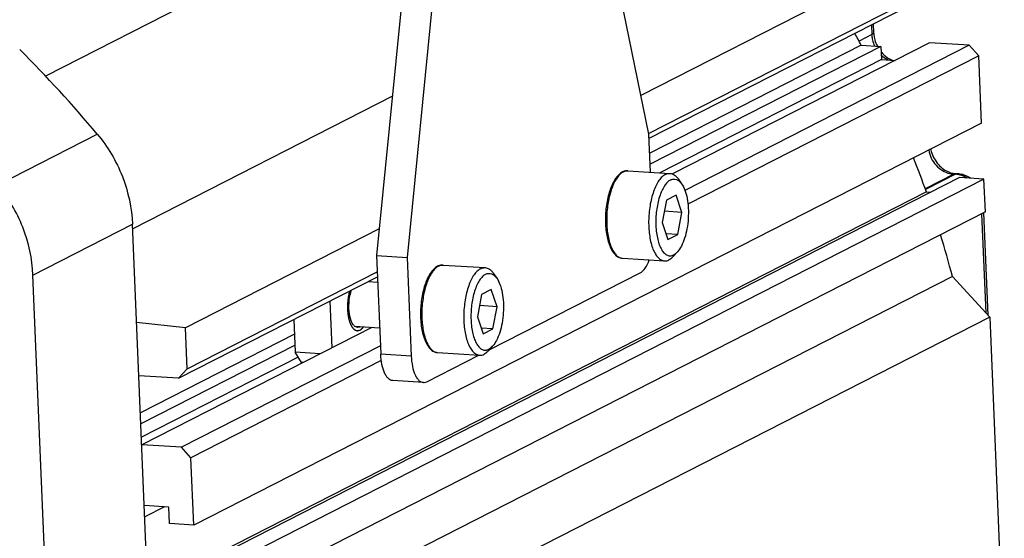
# Model space of a CAD drawing. Header units: millimetres. Extents: x 0 to 420, y 0 to 297.
# Tile 17 of 58: x 206 to 230, y 46 to 59. Entities that reach past the tile are written whole.
import ezdxf

# ---------------------------------------------------------------- set-up
doc = ezdxf.new("R2010")
doc.units = ezdxf.units.MM
doc.header["$LTSCALE"] = 23.1
doc.layers.add('COMPONENTS', color=7, linetype='CONTINUOUS')

msp = doc.modelspace()

# ---------------------------------------------------------------- linework, layer by layer
at = {"layer": 'COMPONENTS', "color": 7, "linetype": 'CONTINUOUS'}
for p, q in [((221.29982, 56.38335), (218.92903, 67.89048)), ((215.90301, 66.77886), (214.57196, 53.38339)), ((216.65789, 66.73195), (215.32684, 53.33648)), ((215.4728, 62.44934), (206.39222, 57.81725)), ((229.31736, 61.52748), (221.10326, 57.3374)), ((221.29291, 56.39691), (229.35976, 60.51189)), ((221.304, 56.28323), (229.14348, 60.28222)), ((226.79596, 59.08473), (226.80611, 58.84173)), ((226.84363, 59.10904), (226.85274, 58.89073)), ((228.23337, 58.63699), (221.88405, 55.39815)), ((226.80611, 58.84173), (226.49413, 58.68258)), ((229.21471, 58.57601), (228.23337, 58.63699)), ((226.54659, 58.57974), (221.31945, 55.91332)), ((227.03234, 58.54955), (221.33081, 55.64115)), ((229.21471, 58.57601), (222.19036, 54.99282)), ((226.54659, 58.57974), (227.03234, 58.54955)), ((227.03234, 58.54955), (227.04591, 58.22456)), ((229.21471, 58.57601), (229.45136, 58.31819)), ((227.04591, 58.22456), (221.56628, 55.42935)), ((229.45136, 58.31819), (222.2643, 54.65202)), ((227.04591, 58.22456), (227.3837, 58.20357)), ((229.5209, 56.65261), (229.45136, 58.31819)), ((214.96297, 57.31849), (208.54562, 54.04494)), ((229.5209, 56.65261), (210.05598, 46.72339)), ((205.21064, 55.12935), (207.67011, 56.38394)), ((221.33907, 55.44347), (221.29982, 56.38335)), ((220.78273, 55.47804), (221.81918, 55.41364)), ((228.97466, 55.30893), (209.50975, 45.3797)), ((229.57857, 55.2714), (210.11365, 45.34218)), ((222.02154, 55.27796), (222.10914, 55.15408)), ((228.83239, 55.39329), (228.12649, 55.0332)), ((228.87769, 55.39048), (228.13437, 55.0113)), ((228.83239, 55.39329), (228.87769, 55.39048)), ((228.88376, 55.40484), (228.92905, 55.40203)), ((229.57857, 55.2714), (228.97466, 55.30893)), ((229.61249, 54.45892), (229.57857, 55.2714)), ((228.15474, 54.95469), (208.91735, 45.14153)), ((221.73071, 54.75028), (221.62935, 54.20071)), ((221.97413, 54.87446), (221.73071, 54.75028)), ((222.1162, 54.44906), (221.97413, 54.87446)), ((228.15474, 54.95469), (228.2666, 54.94774)), ((229.61249, 54.45892), (210.14758, 44.5297)), ((222.1162, 54.44906), (221.68015, 54.47615)), ((222.01484, 53.89948), (222.1162, 54.44906)), ((229.52087, 54.41219), (229.62301, 51.96579)), ((229.56854, 54.4365), (229.67401, 51.91023)), ((206.08153, 52.90114), (208.54099, 54.15574)), ((209.91522, 21.24163), (208.54099, 54.15574)), ((214.6371, 54.03895), (209.85245, 51.59826)), ((221.62935, 54.20071), (221.77142, 53.77531)), ((222.01484, 53.89948), (221.72391, 53.91756)), ((221.77142, 53.77531), (222.01484, 53.89948)), ((214.57196, 53.38339), (215.32684, 53.33648)), ((214.57196, 53.38339), (214.67372, 50.94595)), ((215.32684, 53.33648), (215.4286, 50.89904)), ((220.64835, 53.31555), (221.6848, 53.25114)), ((221.9024, 53.36072), (222.00467, 53.47281)), ((216.21515, 53.14808), (217.2516, 53.08367)), ((207.45576, 19.98704), (206.08153, 52.90114)), ((228.79911, 52.86341), (209.3342, 42.93419)), ((209.67856, 50.35299), (214.5938, 52.86029)), ((209.89485, 50.58266), (214.58892, 52.97715)), ((217.35338, 51.05111), (221.08416, 52.95421)), ((217.45396, 52.948), (217.54157, 52.82411)), ((228.79911, 52.86341), (229.72104, 51.85899)), ((214.36086, 52.74147), (214.59938, 52.72665)), ((217.16313, 52.42032), (217.06177, 51.87075)), ((217.40655, 52.5445), (217.16313, 52.42032)), ((217.54862, 52.11909), (217.40655, 52.5445)), ((213.41424, 52.25859), (213.46252, 51.10225)), ((217.54862, 52.11909), (217.11257, 52.14619)), ((217.44726, 51.56952), (217.54862, 52.11909)), ((229.72104, 51.85899), (210.25613, 41.92977)), ((217.06177, 51.87075), (217.20384, 51.44535)), ((229.72104, 51.85899), (230.08062, 43.24672)), ((209.85245, 51.59826), (208.64227, 51.73007)), ((214.45487, 51.60846), (208.76846, 48.70777)), ((209.89485, 50.58266), (209.85245, 51.59826)), ((212.52958, 51.80732), (212.56345, 50.99605)), ((214.03549, 51.63452), (214.64656, 51.59655)), ((217.44726, 51.56952), (217.15633, 51.5876)), ((212.54502, 51.43741), (208.73562, 49.4942)), ((217.20384, 51.44535), (217.44726, 51.56952)), ((212.55639, 51.16524), (208.74698, 49.22203)), ((214.66503, 51.15409), (209.7498, 48.64679)), ((217.33482, 51.03076), (217.43709, 51.14284)), ((212.63733, 50.87461), (208.76055, 48.89704)), ((213.1793, 50.95778), (212.56345, 50.99605)), ((212.71756, 50.74275), (212.56345, 50.99605)), ((215.4286, 50.89904), (214.67372, 50.94595)), ((215.81388, 50.26579), (217.10069, 50.92221)), ((216.08077, 50.98559), (217.11723, 50.92118)), ((214.68782, 50.78719), (209.98644, 48.38897)), ((212.75339, 50.74052), (212.71756, 50.74275)), ((209.67856, 50.35299), (208.69722, 50.41397)), ((209.67856, 50.35299), (209.89485, 50.58266)), ((215.72827, 50.24654), (214.97339, 50.29345)), ((209.7498, 48.64679), (208.76846, 48.70777)), ((209.98644, 48.38897), (209.7498, 48.64679)), ((210.05598, 46.72339), (209.98644, 48.38897)), ((209.43512, 47.16716), (208.83121, 47.20468)), ((209.32977, 47.1737), (208.84288, 46.92534)), ((209.45208, 46.76092), (209.43512, 47.16716)), ((210.05598, 46.72339), (209.45208, 46.76092))]:
    msp.add_line(p, q, dxfattribs=at)
for centre, radius, start, end in [((203.56163, 46.21263), 26.10084, 28.282575, 29.021637), ((227.59439, 58.92201), 0.7423, 182.415058, 186.926504), ((227.51102, 58.87117), 0.70553, 182.391506, 183.582559), ((227.52619, 58.87239), 0.72074, 183.604625, 190.647971), ((227.5516, 58.87754), 0.74667, 190.676045, 202.135563), ((227.62995, 58.92619), 0.77811, 186.916632, 191.294451), ((227.64419, 58.92892), 0.7926, 191.286014, 195.639195), ((227.66949, 58.93672), 0.81907, 195.687864, 207.791534), ((183.58593, 36.20066), 31.42312, 39.964043, 45.131569), ((227.56006, 58.88078), 0.75573, 202.121187, 205.179257), ((227.64537, 58.91735), 0.78819, 219.54233, 221.307015), ((229.03953, 56.16802), 0.79271, 191.442, 195.638991), ((203.68517, 46.26361), 25.96719, 19.553986, 21.534268), ((220.78778, 55.17518), 0.30667, 113.894985, 117.042865), ((220.80303, 55.19555), 0.28915, 117.07124, 121.488861), ((228.86915, 55.97548), 0.58334, 256.590391, 266.387127), ((228.91545, 55.90919), 0.50534, 260.771991, 266.404577), ((228.87828, 55.31517), 0.08983, 86.506412, 97.962217), ((228.84057, 54.80559), 0.58606, 75.256891, 86.36854), ((228.88908, 54.76131), 0.64196, 80.683801, 86.430531), ((228.83272, 54.77465), 0.61798, 69.104405, 75.283005), ((228.88686, 54.74833), 0.65513, 69.522762, 80.676116), ((228.82655, 54.75803), 0.63571, 66.565992, 69.119389), ((228.81838, 54.73984), 0.65565, 59.978566, 66.543232), ((228.88247, 54.73864), 0.66575, 56.271489, 69.460076), ((228.80997, 54.72484), 0.67284, 58.280465, 59.997801), ((203.94439, 46.34822), 25.69445, 14.688529, 17.078831), ((216.2202, 52.84521), 0.30667, 113.894985, 117.042865), ((216.23546, 52.86558), 0.28915, 117.07124, 121.488861), ((214.08986, 51.75757), 0.15085, 297.039462, 299.432398)]:
    msp.add_arc(centre, radius, start, end, dxfattribs=at)
for points, knots in [([(226.85274, 58.89073), (226.85292, 58.88656), (226.8468, 58.86303), (226.82315, 58.85042), (226.80611, 58.84173)], [0, 0, 0, 0, 0.17902555, 1, 1, 1, 1]), ([(207.67011, 56.38394), (207.93084, 56.07286), (208.35084, 55.36394), (208.52421, 54.55762), (208.54099, 54.15574)], [0, 0, 0, 0, 0.50226625, 1, 1, 1, 1]), ([(228.21189, 55.98488), (228.23606, 55.84932), (228.3602, 55.59198), (228.60496, 55.43868), (228.73387, 55.40804)], [0, 0, 0, 0, 0.50960725, 1, 1, 1, 1]), ([(228.27617, 55.95432), (228.30912, 55.8366), (228.42453, 55.62256), (228.62238, 55.47831), (228.7275, 55.43897)], [0, 0, 0, 0, 0.52133993, 1, 1, 1, 1]), ([(220.78273, 55.47804), (220.76263, 55.47929), (220.7215, 55.47653), (220.68237, 55.46389), (220.66355, 55.45556)], [0, 0, 0, 0, 0.49468281, 1, 1, 1, 1]), ([(220.67144, 55.45302), (220.68907, 55.46201), (220.72535, 55.47582), (220.76418, 55.4792), (220.78273, 55.47804)], [0, 0, 0, 0, 0.51567005, 1, 1, 1, 1]), ([(220.64834, 55.44832), (220.57921, 55.41305), (220.48956, 55.31717), (220.40164, 55.16365), (220.34089, 55.01759), (220.29155, 54.85295), (220.24175, 54.61152), (220.22035, 54.35977), (220.22758, 54.10942), (220.24743, 53.93144), (220.28116, 53.76787), (220.32805, 53.62326), (220.38757, 53.50119), (220.46004, 53.40445), (220.54701, 53.3372), (220.61516, 53.31761), (220.64835, 53.31555)], [0, 0, 0, 0, 0.0962253, 0.15469081, 0.22011956, 0.2915797, 0.36757371, 0.52546774, 0.60337384, 0.67787212, 0.74722468, 0.81011674, 0.86589795, 0.9149014, 0.95876276, 1, 1, 1, 1]), ([(220.652, 55.44212), (220.62259, 55.42413), (220.5648, 55.37412), (220.49077, 55.27538), (220.42375, 55.14982), (220.34335, 54.94333), (220.27594, 54.64744), (220.25203, 54.3359), (220.26093, 54.08474), (220.28164, 53.9072), (220.31572, 53.74493), (220.3621, 53.60283), (220.41944, 53.48502), (220.48653, 53.39469), (220.56275, 53.33443), (220.62089, 53.31725), (220.64835, 53.31555)], [0, 0, 0, 0, 0.04351098, 0.09513661, 0.15506499, 0.22254688, 0.37429491, 0.53602236, 0.61546011, 0.69116938, 0.7613123, 0.82437658, 0.87934921, 0.92598736, 0.96527206, 1, 1, 1, 1]), ([(221.70789, 55.38861), (221.67796, 55.37334), (221.61845, 55.32786), (221.54201, 55.23385), (221.4724, 55.11163), (221.38802, 54.90704), (221.3163, 54.6099), (221.2891, 54.29508), (221.29594, 54.03965), (221.31558, 53.85829), (221.34906, 53.69215), (221.3953, 53.54642), (221.45291, 53.42545), (221.52062, 53.33261), (221.59779, 53.27059), (221.65691, 53.25288), (221.6848, 53.25114)], [0, 0, 0, 0, 0.04202247, 0.09210976, 0.15072417, 0.21725026, 0.36829231, 0.53074779, 0.61092333, 0.68750368, 0.75856009, 0.82249282, 0.87821134, 0.92541403, 0.9650603, 1, 1, 1, 1]), ([(221.8341, 55.25111), (221.80544, 55.23649), (221.74862, 55.19162), (221.67693, 55.09846), (221.6126, 54.97702), (221.53681, 54.77474), (221.47772, 54.48579), (221.46443, 54.18461), (221.48422, 53.9476), (221.51331, 53.78652), (221.55567, 53.64554), (221.60986, 53.52954), (221.67444, 53.44225), (221.74947, 53.38661), (221.83399, 53.36985), (221.88712, 53.38625), (221.91145, 53.39866)], [0, 0, 0, 0, 0.04379335, 0.09672119, 0.15915641, 0.23015294, 0.39018159, 0.5582169, 0.63872222, 0.71353756, 0.78062524, 0.83857621, 0.88699031, 0.9271405, 0.96283226, 1, 1, 1, 1]), ([(221.70789, 55.38861), (221.72552, 55.3976), (221.7618, 55.41141), (221.80063, 55.41479), (221.81918, 55.41364)], [0, 0, 0, 0, 0.51564589, 1, 1, 1, 1]), ([(221.81918, 55.41364), (221.83752, 55.4125), (221.87518, 55.4045), (221.92843, 55.37657), (221.97842, 55.33363), (222.00751, 55.2978), (222.02154, 55.27796)], [0, 0, 0, 0, 0.21909354, 0.4521422, 0.71012322, 1, 1, 1, 1]), ([(221.8341, 55.25111), (221.85664, 55.2626), (221.9051, 55.2783), (221.98258, 55.26775), (222.05328, 55.2236), (222.09115, 55.17952), (222.10912, 55.15411)], [0, 0, 0, 0, 0.23679258, 0.46215011, 0.70874324, 1, 1, 1, 1]), ([(206.08153, 52.90114), (206.06475, 53.30303), (205.89137, 54.10935), (205.47137, 54.81827), (205.21064, 55.12935)], [0, 0, 0, 0, 0.49773375, 1, 1, 1, 1]), ([(222.10912, 55.15411), (222.14252, 55.10689), (222.1984, 54.98939), (222.25071, 54.78676), (222.27719, 54.55134), (222.2756, 54.29986), (222.24605, 54.05011), (222.19063, 53.81978), (222.11364, 53.62519), (222.04363, 53.51551), (222.00465, 53.47278)], [0, 0, 0, 0, 0.09835695, 0.21839243, 0.35482923, 0.49999995, 0.64517114, 0.78160812, 0.90164526, 1, 1, 1, 1]), ([(221.6848, 53.25114), (221.70335, 53.24999), (221.74219, 53.25337), (221.77847, 53.26718), (221.79609, 53.27617)], [0, 0, 0, 0, 0.48435411, 1, 1, 1, 1]), ([(221.9024, 53.36072), (221.89406, 53.35158), (221.86235, 53.31913), (221.82551, 53.29117), (221.79609, 53.27617)], [0, 0, 0, 0, 0.27262486, 1, 1, 1, 1]), ([(222.00465, 53.47278), (221.99733, 53.46477), (221.96953, 53.43632), (221.93724, 53.41182), (221.91145, 53.39866)], [0, 0, 0, 0, 0.27263213, 1, 1, 1, 1]), ([(216.08077, 53.11836), (216.01163, 53.08309), (215.92198, 52.98721), (215.83406, 52.83368), (215.77331, 52.68763), (215.72397, 52.52299), (215.67417, 52.28156), (215.65277, 52.0298), (215.66, 51.77946), (215.67985, 51.60148), (215.71358, 51.43791), (215.76047, 51.29329), (215.81999, 51.17123), (215.89247, 51.07449), (215.97943, 51.00724), (216.04758, 50.98765), (216.08077, 50.98559)], [0, 0, 0, 0, 0.0962253, 0.15469081, 0.22011956, 0.2915797, 0.36757371, 0.52546774, 0.60337384, 0.67787212, 0.74722468, 0.81011674, 0.86589795, 0.9149014, 0.95876276, 1, 1, 1, 1]), ([(216.08442, 53.11215), (216.05501, 53.09417), (215.99722, 53.04416), (215.92319, 52.94542), (215.85617, 52.81986), (215.77577, 52.61337), (215.70836, 52.31748), (215.68445, 52.00593), (215.69335, 51.75477), (215.71406, 51.57724), (215.74814, 51.41497), (215.79452, 51.27287), (215.85186, 51.15506), (215.91895, 51.06473), (215.99517, 51.00447), (216.05331, 50.98729), (216.08077, 50.98559)], [0, 0, 0, 0, 0.04351098, 0.09513661, 0.15506499, 0.22254688, 0.37429491, 0.53602236, 0.61546011, 0.69116938, 0.7613123, 0.82437658, 0.87934921, 0.92598736, 0.96527206, 1, 1, 1, 1]), ([(216.21515, 53.14808), (216.19505, 53.14933), (216.15392, 53.14657), (216.11479, 53.13393), (216.09598, 53.1256)], [0, 0, 0, 0, 0.49468281, 1, 1, 1, 1]), ([(216.10386, 53.12306), (216.12149, 53.13205), (216.15777, 53.14586), (216.1966, 53.14923), (216.21515, 53.14808)], [0, 0, 0, 0, 0.51567005, 1, 1, 1, 1]), ([(217.14032, 53.05865), (217.11038, 53.04338), (217.05087, 52.9979), (216.97443, 52.90389), (216.90482, 52.78167), (216.82044, 52.57708), (216.74872, 52.27994), (216.72152, 51.96512), (216.72836, 51.70969), (216.748, 51.52833), (216.78148, 51.36219), (216.82772, 51.21646), (216.88533, 51.09548), (216.95304, 51.00264), (217.03021, 50.94062), (217.08934, 50.92291), (217.11723, 50.92118)], [0, 0, 0, 0, 0.04202247, 0.09210976, 0.15072417, 0.21725026, 0.36829231, 0.53074779, 0.61092333, 0.68750368, 0.75856009, 0.82249282, 0.87821134, 0.92541403, 0.9650603, 1, 1, 1, 1]), ([(217.14032, 53.05865), (217.15794, 53.06764), (217.19422, 53.08145), (217.23306, 53.08483), (217.2516, 53.08367)], [0, 0, 0, 0, 0.51564589, 1, 1, 1, 1]), ([(217.2516, 53.08367), (217.26994, 53.08254), (217.30761, 53.07454), (217.36085, 53.0466), (217.41084, 53.00367), (217.43993, 52.96784), (217.45396, 52.948)], [0, 0, 0, 0, 0.21909354, 0.4521422, 0.71012322, 1, 1, 1, 1]), ([(221.08416, 52.95421), (221.13393, 52.9796), (221.22704, 53.08205), (221.28167, 53.20257), (221.3075, 53.27427)], [0, 0, 0, 0, 0.42302796, 1, 1, 1, 1]), ([(217.26652, 52.92115), (217.23787, 52.90653), (217.18104, 52.86166), (217.10935, 52.7685), (217.04502, 52.64706), (216.96923, 52.44477), (216.91014, 52.15583), (216.89685, 51.85465), (216.91664, 51.61764), (216.94573, 51.45656), (216.98809, 51.31558), (217.04228, 51.19958), (217.10686, 51.11229), (217.18189, 51.05664), (217.26641, 51.03988), (217.31954, 51.05629), (217.34387, 51.0687)], [0, 0, 0, 0, 0.04379335, 0.09672119, 0.15915641, 0.23015294, 0.39018159, 0.5582169, 0.63872222, 0.71353756, 0.78062524, 0.83857621, 0.88699031, 0.9271405, 0.96283226, 1, 1, 1, 1]), ([(217.26652, 52.92115), (217.28906, 52.93264), (217.33752, 52.94833), (217.415, 52.93778), (217.4857, 52.89364), (217.52357, 52.84955), (217.54154, 52.82415)], [0, 0, 0, 0, 0.23679258, 0.46215011, 0.70874324, 1, 1, 1, 1]), ([(217.54154, 52.82415), (217.57494, 52.77693), (217.63083, 52.65943), (217.68314, 52.4568), (217.70961, 52.22138), (217.70802, 51.9699), (217.67847, 51.72015), (217.62305, 51.48982), (217.54606, 51.29522), (217.47605, 51.18554), (217.43707, 51.14282)], [0, 0, 0, 0, 0.09835695, 0.21839243, 0.35482923, 0.49999995, 0.64517114, 0.78160812, 0.90164526, 1, 1, 1, 1]), ([(214.03545, 51.63427), (214.01537, 51.64917), (213.97813, 51.69312), (213.9199, 51.81622), (213.88319, 52.01771), (213.88784, 52.2759), (213.92449, 52.45221), (213.95368, 52.53403)], [0, 0, 0, 0, 0.0797235, 0.17936658, 0.43197828, 0.72304506, 1, 1, 1, 1]), ([(214.09855, 51.60973), (214.0931, 51.61006), (214.07049, 51.61326), (214.04934, 51.62395), (214.03545, 51.63427)], [0, 0, 0, 0, 0.23964278, 1, 1, 1, 1]), ([(214.15844, 51.6232), (214.15359, 51.62073), (214.13477, 51.61238), (214.11367, 51.60879), (214.09855, 51.60973)], [0, 0, 0, 0, 0.26433851, 1, 1, 1, 1]), ([(217.43707, 51.14282), (217.42975, 51.1348), (217.40195, 51.10636), (217.36966, 51.08185), (217.34387, 51.0687)], [0, 0, 0, 0, 0.27263213, 1, 1, 1, 1]), ([(214.97343, 50.29345), (214.95383, 50.29466), (214.91261, 50.30605), (214.85754, 50.34627), (214.8083, 50.40695), (214.74726, 50.52024), (214.69465, 50.70272), (214.67729, 50.86043), (214.67372, 50.94595)], [0, 0, 0, 0, 0.07692839, 0.16271613, 0.26314773, 0.38062771, 0.66472847, 1, 1, 1, 1]), ([(215.4286, 50.89904), (215.43218, 50.81352), (215.44954, 50.65581), (215.50214, 50.47333), (215.56318, 50.36004), (215.61242, 50.29936), (215.66749, 50.25914), (215.70871, 50.24775), (215.72831, 50.24654)], [0, 0, 0, 0, 0.33527153, 0.61937229, 0.73685227, 0.83728387, 0.92307161, 1, 1, 1, 1]), ([(217.11723, 50.92118), (217.13577, 50.92003), (217.17461, 50.92341), (217.21089, 50.93721), (217.22851, 50.9462)], [0, 0, 0, 0, 0.48435411, 1, 1, 1, 1]), ([(217.33482, 51.03076), (217.32648, 51.02162), (217.29477, 50.98917), (217.25793, 50.96121), (217.22851, 50.9462)], [0, 0, 0, 0, 0.27262486, 1, 1, 1, 1]), ([(215.72831, 50.24654), (215.73541, 50.2461), (215.76493, 50.24641), (215.79398, 50.25564), (215.81388, 50.26579)], [0, 0, 0, 0, 0.24134082, 1, 1, 1, 1]), ([(201.98005, 48.11679), (203.10004, 46.38532), (204.88273, 42.6318), (205.98586, 36.5803), (205.42977, 30.60236), (203.92963, 26.935), (202.9324, 25.30734)], [0, 0, 0, 0, 0.25809997, 0.51316175, 0.76108362, 1, 1, 1, 1])]:
    msp.add_open_spline(points, degree=3, knots=knots, dxfattribs=at)
for points in [[(227.0533, 58.39708), (227.09212, 58.3529), (227.1362, 58.31276), (227.18425, 58.27884)], [(227.04145, 58.3315), (227.0918, 58.28445), (227.14966, 58.24419), (227.21173, 58.21425)], [(227.18425, 58.27884), (227.22445, 58.25045), (227.26792, 58.2261), (227.31341, 58.20732)], [(228.7275, 55.43897), (228.76205, 55.42604), (228.798, 55.41628), (228.83441, 55.41039)], [(228.86584, 55.40414), (228.85423, 55.40253), (228.84283, 55.39862), (228.83239, 55.39329)], [(228.92905, 55.40203), (228.91154, 55.40312), (228.89332, 55.39845), (228.87769, 55.39048)]]:
    msp.add_open_spline(points, degree=3, dxfattribs=at)
at = {"layer": 'COMPONENTS', "color": 2, "linetype": 'CONTINUOUS'}
for points, knots in [([(213.90435, 52.5087), (213.90108, 52.49421), (213.89617, 52.47249), (213.88963, 52.44352), (213.88473, 52.42179), (213.88105, 52.4055), (213.8786, 52.39463), (213.87758, 52.39011), (213.87675, 52.38649), (213.87627, 52.38421), (213.87581, 52.38243), (213.87559, 52.38049), (213.87513, 52.37713), (213.87451, 52.37231), (213.8735, 52.36461), (213.87224, 52.35498), (213.87073, 52.34342), (213.86871, 52.32802), (213.86619, 52.30876), (213.86367, 52.2895), (213.86165, 52.2741), (213.8604, 52.26447), (213.85937, 52.25677), (213.85879, 52.25194), (213.85819, 52.24812), (213.85808, 52.24411), (213.85775, 52.23716), (213.85735, 52.22718), (213.85683, 52.21523), (213.85633, 52.20327), (213.85565, 52.18733), (213.8548, 52.16741), (213.85395, 52.14748), (213.85328, 52.13154), (213.85285, 52.12157), (213.85253, 52.11361), (213.85226, 52.1086), (213.8525, 52.10482), (213.85266, 52.10099), (213.85299, 52.09431), (213.85343, 52.08477), (213.85414, 52.06949), (213.85503, 52.0504), (213.8561, 52.02749), (213.857, 52.0084), (213.85762, 51.99504), (213.85798, 51.98741), (213.85819, 51.98263), (213.85839, 51.97882), (213.85846, 51.97592), (213.85886, 51.97321), (213.85938, 51.9696), (213.86004, 51.96508), (213.86109, 51.95786), (213.8624, 51.94882), (213.86449, 51.93437), (213.86711, 51.91631), (213.86974, 51.89824), (213.87183, 51.88379), (213.87314, 51.87475), (213.87419, 51.86753), (213.87498, 51.86211), (213.87563, 51.85759), (213.87616, 51.85398), (213.87648, 51.85171), (213.87672, 51.85015), (213.87684, 51.84922), (213.87707, 51.84847), (213.87731, 51.84748), (213.87794, 51.84513), (213.87929, 51.84003), (213.88137, 51.8322), (213.88386, 51.82279), (213.88718, 51.81025), (213.89133, 51.79457), (213.89548, 51.77889), (213.89881, 51.76635), (213.90088, 51.75851), (213.90254, 51.75224), (213.90379, 51.74754), (213.90473, 51.74402), (213.90534, 51.74166), (213.90561, 51.7407), (213.9058, 51.73987), (213.90609, 51.73924), (213.90658, 51.73808), (213.90729, 51.73644), (213.90842, 51.73381), (213.90983, 51.73053), (213.91152, 51.72659), (213.91378, 51.72134), (213.9166, 51.71477), (213.92111, 51.70427), (213.92675, 51.69114), (213.9324, 51.678), (213.93691, 51.6675), (213.93973, 51.66093), (213.94199, 51.65568), (213.9434, 51.65239), (213.94453, 51.64978), (213.94522, 51.64808), (213.94591, 51.64718), (213.94657, 51.64621), (213.94775, 51.64454), (213.94943, 51.64213), (213.95211, 51.6383), (213.9568, 51.63158), (213.96351, 51.62198), (213.97156, 51.61047), (213.97826, 51.60087), (213.98296, 51.59415), (213.98564, 51.59031), (213.98765, 51.58743), (213.98933, 51.58504), (213.9905, 51.58336), (213.99117, 51.5824), (213.99167, 51.58167), (213.99219, 51.58098), (213.99298, 51.58046), (213.99431, 51.57937), (213.99625, 51.57791), (213.99855, 51.57611), (214.00164, 51.57372), (214.00549, 51.57074), (214.01011, 51.56716), (214.01473, 51.56358), (214.01936, 51.56), (214.02398, 51.55642), (214.0286, 51.55284), (214.03322, 51.54926), (214.03707, 51.54628), (214.04016, 51.54389), (214.04208, 51.5424), (214.04362, 51.54121), (214.04459, 51.54046), (214.04536, 51.53987), (214.04593, 51.53941), (214.04655, 51.53935), (214.04736, 51.53914), (214.04838, 51.53891), (214.05, 51.53853), (214.05203, 51.53806), (214.05447, 51.5375), (214.05771, 51.53674), (214.06177, 51.5358), (214.06665, 51.53467), (214.07152, 51.53354), (214.07639, 51.53241), (214.08126, 51.53128), (214.08613, 51.53015), (214.09019, 51.52921), (214.09344, 51.52845), (214.09588, 51.52789), (214.09831, 51.52732), (214.10014, 51.5269), (214.10136, 51.52661), (214.10197, 51.52649), (214.10247, 51.52629), (214.1029, 51.52645), (214.10353, 51.5266), (214.10449, 51.52687), (214.10619, 51.52731), (214.10831, 51.52787), (214.11171, 51.52876), (214.11596, 51.52988), (214.12275, 51.53167), (214.13125, 51.53391), (214.14144, 51.53659), (214.15164, 51.53927), (214.15844, 51.54106), (214.16183, 51.54196)], [0, 0, 0, 0, 0.03125, 0.046875, 0.0625, 0.078125, 0.08203125, 0.0859375, 0.08789062, 0.08984375, 0.09082031, 0.09179688, 0.09375, 0.09765625, 0.1015625, 0.109375, 0.1171875, 0.125, 0.140625, 0.15625, 0.1640625, 0.171875, 0.17578125, 0.1796875, 0.18164062, 0.18359375, 0.1875, 0.1953125, 0.203125, 0.2109375, 0.21875, 0.234375, 0.25, 0.2578125, 0.265625, 0.26953125, 0.2734375, 0.27539062, 0.27734375, 0.28125, 0.2890625, 0.296875, 0.3125, 0.328125, 0.34375, 0.3515625, 0.35546875, 0.359375, 0.36132812, 0.36328125, 0.36523438, 0.3671875, 0.37109375, 0.375, 0.3828125, 0.390625, 0.40625, 0.421875, 0.4296875, 0.4375, 0.44140625, 0.4453125, 0.44921875, 0.45117188, 0.453125, 0.45410156, 0.45458984, 0.45507812, 0.45605469, 0.45703125, 0.4609375, 0.46875, 0.4765625, 0.484375, 0.5, 0.515625, 0.5234375, 0.53125, 0.53515625, 0.5390625, 0.54296875, 0.54394531, 0.54492188, 0.54541016, 0.54589844, 0.546875, 0.54882812, 0.55078125, 0.5546875, 0.55859375, 0.5625, 0.5703125, 0.578125, 0.59375, 0.609375, 0.6171875, 0.625, 0.62890625, 0.6328125, 0.63476562, 0.63671875, 0.63769531, 0.63867188, 0.640625, 0.64453125, 0.6484375, 0.65625, 0.671875, 0.6875, 0.703125, 0.7109375, 0.71484375, 0.71875, 0.72265625, 0.72460938, 0.72558594, 0.7265625, 0.72753906, 0.72851562, 0.73046875, 0.734375, 0.73828125, 0.7421875, 0.75, 0.7578125, 0.765625, 0.7734375, 0.78125, 0.7890625, 0.796875, 0.8046875, 0.80859375, 0.8125, 0.81445312, 0.81640625, 0.81738281, 0.81835938, 0.81933594, 0.8203125, 0.82226562, 0.82421875, 0.828125, 0.83203125, 0.8359375, 0.84375, 0.8515625, 0.859375, 0.8671875, 0.875, 0.8828125, 0.890625, 0.89453125, 0.8984375, 0.90234375, 0.90625, 0.90722656, 0.90820312, 0.90917969, 0.90966797, 0.91015625, 0.91210938, 0.9140625, 0.91796875, 0.921875, 0.9296875, 0.9375, 0.953125, 0.96875, 0.984375, 1, 1, 1, 1]), ([(214.16183, 51.54196), (214.16367, 51.54301), (214.16734, 51.5451), (214.17192, 51.54774), (214.17513, 51.54955), (214.17696, 51.55064), (214.17969, 51.55261), (214.18288, 51.55479), (214.18651, 51.55733), (214.1888, 51.55894), (214.1906, 51.56015), (214.19202, 51.56129), (214.19347, 51.5625), (214.19634, 51.56488), (214.19972, 51.56766), (214.20353, 51.57087), (214.20649, 51.57319), (214.20907, 51.57582), (214.21264, 51.57922), (214.21574, 51.58223), (214.2184, 51.58479), (214.21951, 51.58588), (214.22039, 51.5867), (214.22132, 51.58769), (214.22295, 51.58951), (214.22527, 51.59207), (214.22899, 51.59618), (214.23223, 51.5998), (214.23505, 51.60284), (214.23684, 51.60502), (214.23993, 51.60892), (214.24436, 51.61445), (214.2479, 51.61889), (214.24967, 51.62111)], [0, 0, 0, 0, 0.0625, 0.125, 0.15625, 0.171875, 0.1875, 0.25, 0.28125, 0.3125, 0.328125, 0.34375, 0.359375, 0.375, 0.4375, 0.46875, 0.5, 0.53125, 0.5625, 0.625, 0.640625, 0.65625, 0.6640625, 0.671875, 0.6875, 0.71875, 0.75, 0.8125, 0.828125, 0.84375, 0.875, 0.9375, 1, 1, 1, 1])]:
    msp.add_open_spline(points, degree=3, knots=knots, dxfattribs=at)

doc.saveas('drawing.dxf')
